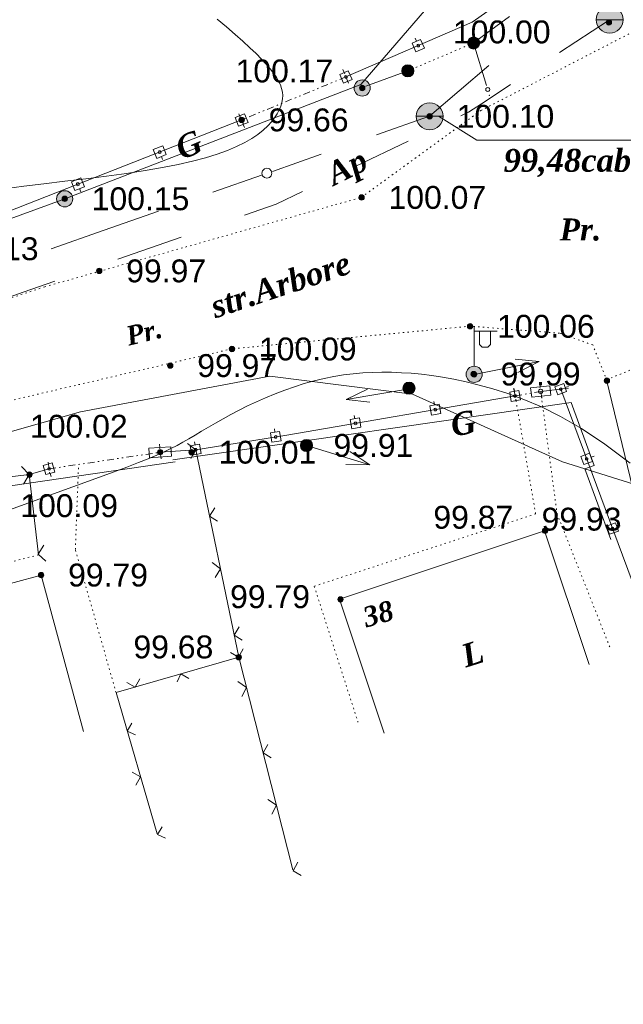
# Model space of a CAD drawing. Header units: millimetres. Extents: x 9396 to 25236, y 15106 to 31102.
# Tile 192 of 256: x 11387 to 11432, y 16477 to 16550. Entities that reach past the tile are written whole.
import ezdxf
from ezdxf.enums import TextEntityAlignment as Align

# ---------------------------------------------------------------- set-up
doc = ezdxf.new("R2010")
doc.units = ezdxf.units.MM
for name, pattern in [('DIVIDE', [1.25, 0.5, -0.25, 0, -0.25, 0, -0.25]), ('DOT', [0.25, 0, -0.25]), ('HIDDEN', [0.375, 0.25, -0.125])]:
    doc.linetypes.add(name, pattern=pattern)
for name, color, linetype, lineweight, true_color in [('1001010', 7, 'Continuous', 9, 0x000000), ('10010110', 7, 'Continuous', 20, 0xa25100), ('1006010', 7, 'DOT', 9, 0x000000), ('1060000', 7, 'Continuous', 9, 0x000000), ('1070000', 7, 'DOT', 9, 0x000000), ('2030003', 7, 'Continuous', 9, 0x000000), ('2030012', 7, 'Continuous', 9, 0x000000), ('2030021', 7, 'Continuous', 9, 0x000000), ('21100200', 7, 'HIDDEN', 0, 0x800080), ('3000105', 7, 'DIVIDE', 9, 0x000000), ('3000130', 7, 'Continuous', 9, 0x000000), ('3000260', 7, 'Continuous', 9, 0x000000), ('5010210', 7, 'Continuous', 20, 0x008000), ('5010420', 7, 'Continuous', 9, 0x000000), ('6011210', 1, 'Continuous', 9, 0xff0000), ('8010110', 7, 'Continuous', 20, 0x0080ff), ('8010200', 7, 'Continuous', 9, 0x000000), ('9010110', 7, 'Continuous', 9, 0x000000), ('9010120', 7, 'Continuous', 20, 0x000000)]:
    doc.layers.add(name, color=color, linetype=linetype, lineweight=lineweight, true_color=true_color)
doc.styles.add('1', font='timesbi.ttf', dxfattribs={"height": 0.00127})
doc.styles.add('10', font='timesbi.ttf', dxfattribs={"height": 0.001481})
doc.styles.add('12', font='timesbi.ttf', dxfattribs={"height": 0.001693})
doc.styles.add('2', font='timesbi.ttf', dxfattribs={"height": 0.001693})
doc.styles.add('3', font='timesbi.ttf', dxfattribs={"height": 0.001693})
doc.styles.add('9', font='timesbi.ttf', dxfattribs={"height": 0.001693})
doc.styles.add('F2', font='arial.ttf', dxfattribs={"height": 0.001693})

# ---------------------------------------------------------------- blocks, each defined once
blk = doc.blocks.new('SYMBOL5010420')
at = {"true_color": 0xffffff}
h = blk.add_hatch(color=7, dxfattribs=at)
edge = h.paths.add_edge_path()
edge.add_arc((0, 0), 0.5, 0, 360)
at = {"color": 18, "linetype": 'Continuous', "lineweight": 9, "true_color": 0x000000, "flags": 128}
blk.add_lwpolyline([(-0.5, 0), (0.5, 0)], dxfattribs=at)
at = {"color": 18, "linetype": 'Continuous', "lineweight": 9, "true_color": 0x000000}
blk.add_circle((0, 0), 0.5, dxfattribs=at)
blk = doc.blocks.new('SYMBOL2030012')
at = {"true_color": 0xffffff}
h = blk.add_hatch(color=7, dxfattribs=at)
edge = h.paths.add_edge_path()
edge.add_arc((0, 0), 0.225, 0, 360)
at = {"true_color": 0x000000}
h = blk.add_hatch(color=18, dxfattribs=at)
edge = h.paths.add_edge_path()
edge.add_arc((0, 0), 0.05, 0, 360)
at = {"color": 18, "linetype": 'Continuous', "lineweight": 0, "true_color": 0x000000}
for radius in [0.225, 0.05]:
    blk.add_circle((0, 0), radius, dxfattribs=at)
blk = doc.blocks.new('SYMBOL21100200')
at = {"true_color": 0x800080}
h = blk.add_hatch(color=216, dxfattribs=at)
edge = h.paths.add_edge_path()
edge.add_arc((0, 0), 0.1, 0, 360)
at = {"color": 216, "linetype": 'Continuous', "lineweight": 0, "true_color": 0x800080}
blk.add_circle((0, 0), 0.1, dxfattribs=at)
blk = doc.blocks.new('SYMBOL2030003')
at = {"true_color": 0xffffff}
h = blk.add_hatch(color=7, dxfattribs=at)
edge = h.paths.add_edge_path()
edge.add_arc((0, 0), 0.3, 0, 360)
at = {"true_color": 0x000000}
h = blk.add_hatch(color=18, dxfattribs=at)
edge = h.paths.add_edge_path()
edge.add_arc((0, 0), 0.1, 0, 360)
at = {"color": 18, "linetype": 'Continuous', "lineweight": 0, "true_color": 0x000000, "flags": 128}
for points in [[(0, 0.3), (0, 1.75)], [(0, 1.6), (0.85, 1.6)], [(0.2, 1.6), (0.2, 1.1), (0.3, 1), (0.5, 1), (0.6, 1.1), (0.6, 1.6)]]:
    blk.add_lwpolyline(points, dxfattribs=at)
at = {"color": 18, "linetype": 'Continuous', "lineweight": 0, "true_color": 0x000000}
for radius in [0.3, 0.1]:
    blk.add_circle((0, 0), radius, dxfattribs=at)
blk = doc.blocks.new('SYMBOL2030021')
at = {"true_color": 0xffffff}
h = blk.add_hatch(color=7, dxfattribs=at)
edge = h.paths.add_edge_path()
edge.add_arc((0, 0), 0.225, 0, 360)
at = {"true_color": 0x000000}
h = blk.add_hatch(color=18, dxfattribs=at)
edge = h.paths.add_edge_path()
edge.add_arc((0, 0), 0.05, 0, 360)
at = {"color": 18, "linetype": 'Continuous', "lineweight": 0, "true_color": 0x000000}
for radius in [0.225, 0.05]:
    blk.add_circle((0, 0), radius, dxfattribs=at)
blk = doc.blocks.new('SYMBOL8010200')
at = {"true_color": 0x000000}
h = blk.add_hatch(color=18, dxfattribs=at)
edge = h.paths.add_edge_path()
edge.add_arc((0, 0), 0.3, 0, 360)
at = {"color": 18, "linetype": 'Continuous', "lineweight": 0, "true_color": 0x000000}
blk.add_circle((0, 0), 0.3, dxfattribs=at)

msp = doc.modelspace()

# ---------------------------------------------------------------- linework, layer by layer
at = {"layer": '1001010', "color": 253}
for p, q in [((11425.924, 16512.089), (11410.756, 16507.021)), ((11429.232, 16502.187), (11425.924, 16512.089)), ((11391.774, 16497.236), (11388.638, 16508.819)), ((11414.064, 16497.119), (11410.756, 16507.021))]:
    msp.add_line(p, q, dxfattribs=at)
msp.add_polyline3d([(11388.638, 16508.819, 0), (11376.608, 16505.563, 0), (11379.769, 16493.967, 0)], dxfattribs=at)
at = {"layer": '10010110'}
for points in [[(11385.933, 16537.413, 0), (11387.351, 16537.603, 0), (11388.849, 16537.789, 0), (11390.391, 16537.974, 0), (11391.946, 16538.162, 0), (11393.481, 16538.355, 0), (11394.962, 16538.554, 0), (11396.356, 16538.764, 0), (11397.636, 16538.985, 0), (11398.802, 16539.218, 0), (11399.86, 16539.462, 0), (11400.815, 16539.718, 0), (11401.673, 16539.984, 0), (11402.439, 16540.259, 0), (11403.12, 16540.544, 0), (11403.72, 16540.837, 0), (11404.246, 16541.139, 0), (11404.703, 16541.446, 0), (11405.095, 16541.756, 0), (11405.429, 16542.067, 0), (11405.709, 16542.376, 0), (11405.94, 16542.68, 0), (11406.128, 16542.977, 0), (11406.278, 16543.264, 0), (11406.393, 16543.539, 0), (11406.476, 16543.806, 0), (11406.524, 16544.066, 0), (11406.537, 16544.323, 0), (11406.515, 16544.579, 0), (11406.458, 16544.839, 0), (11406.364, 16545.106, 0), (11406.234, 16545.381, 0), (11406.066, 16545.669, 0), (11405.858, 16545.973, 0), (11405.606, 16546.297, 0), (11405.308, 16546.644, 0), (11404.96, 16547.018, 0), (11404.56, 16547.422, 0), (11404.103, 16547.86, 0), (11403.588, 16548.336, 0), (11403.012, 16548.852, 0), (11402.378, 16549.403, 0), (11401.69, 16549.983, 0)], [(11385.821, 16513.482, 101.863), (11388.749, 16514.546, 117.688), (11390.994, 16515.358, 130.013), (11392.692, 16515.972, 139.239), (11393.979, 16516.44, 145.771), (11394.99, 16516.815, 150.011), (11395.841, 16517.14, 152.33), (11396.573, 16517.432, 152.966), (11397.206, 16517.698, 152.125), (11397.759, 16517.945, 150.015), (11398.254, 16518.182, 146.842), (11398.71, 16518.415, 142.811), (11399.148, 16518.654, 138.129), (11399.588, 16518.905, 133.002), (11400.047, 16519.174, 127.604), (11400.53, 16519.46, 121.978), (11401.035, 16519.76, 116.136), (11401.565, 16520.07, 110.088), (11402.119, 16520.386, 103.844), (11402.699, 16520.706, 97.416), (11403.304, 16521.025, 90.815), (11403.936, 16521.342, 84.05), (11404.594, 16521.651, 77.168), (11405.274, 16521.951, 70.347), (11405.973, 16522.238, 63.8), (11406.686, 16522.509, 57.74), (11407.409, 16522.761, 52.381), (11408.138, 16522.991, 47.935), (11408.869, 16523.196, 44.616), (11409.597, 16523.372, 42.637), (11410.32, 16523.518, 42.126), (11411.037, 16523.634, 42.877), (11411.752, 16523.722, 44.599), (11412.464, 16523.784, 46.999), (11413.176, 16523.821, 49.788), (11413.891, 16523.836, 52.673), (11414.608, 16523.829, 55.363), (11415.331, 16523.802, 57.568), (11416.061, 16523.757, 59.081), (11416.807, 16523.689, 60.039), (11417.577, 16523.596, 60.661), (11418.381, 16523.472, 61.169), (11419.226, 16523.314, 61.785), (11420.123, 16523.119, 62.728), (11421.079, 16522.88, 64.221), (11422.103, 16522.596, 66.484), (11423.206, 16522.255, 69.487), (11424.4, 16521.828, 72.198), (11425.701, 16521.277, 73.335), (11427.124, 16520.567, 71.615), (11428.683, 16519.66, 65.756), (11430.392, 16518.519, 54.473), (11432.267, 16517.109, 36.486)]]:
    msp.add_polyline3d(points, dxfattribs=at)
at = {"layer": '1006010', "color": 253}
msp.add_line((11420.68, 16548.215), (11415.802, 16546.145), dxfattribs=at)
at = {"layer": '1060000', "color": 253}
msp.add_line((11432.671, 16514.42, 20.057), (11430.534, 16523.284, 20.057), dxfattribs=at)
for points in [[(11418.078, 16542.797, 0), (11420.918, 16541.015, 0), (11434.147, 16541.016, 0)], [(11433.8, 16515.144, 0), (11427.266, 16517.195, 0), (11416.154, 16522.223, 0), (11405.571, 16523.546, 0), (11391.547, 16520.898, 0), (11379.376, 16517.456, 0), (11371.33, 16515.637, 0)]]:
    msp.add_polyline3d(points, dxfattribs=at)
at = {"layer": '1070000', "color": 253}
for p, q in [((11421.213, 16543.208), (11441.105, 16553.502)), ((11388.902, 16530.158), (11227.143, 16477.037)), ((11402.764, 16525.566), (11371.598, 16518.284))]:
    msp.add_line(p, q, dxfattribs=at)
for points in [[(11388.902, 16530.158, 0), (11412.367, 16536.783, 0), (11421.213, 16543.208, 0)], [(11430.534, 16523.284, 20.057), (11446.6, 16529.773, 20.057), (11448.737, 16520.593, 20.057)], [(11420.421, 16527.243, 0), (11402.764, 16525.566, 0), (11402.764, 16525.566, 0)], [(11430.556, 16523.208, 0), (11429.506, 16525.856, 0), (11427.052, 16526.726, 0), (11420.421, 16527.243, 0)], [(11423.756, 16522.079, 0), (11425.277, 16513.348, 0), (11408.873, 16507.99, 0), (11412.114, 16497.936, 0)], [(11425.652, 16522.412, 0), (11426.864, 16513.348, 0), (11430.767, 16503.492, 0)], [(11394.188, 16500.119, 0), (11391.175, 16510.712, 0), (11391.41, 16516.92, 0)], [(11388.434, 16510.305, 0), (11374.742, 16506.865, 0), (11376.792, 16499.656, 0)]]:
    msp.add_polyline3d(points, dxfattribs=at)
at = {"layer": '3000105', "color": 253}
for p, q in [((11411.412, 16545.235), (11410.994, 16546.252)), ((11411.222, 16545.697), (11403.488, 16542.514)), ((11403.298, 16542.976), (11403.716, 16541.959)), ((11423.669, 16522.571), (11423.859, 16521.488)), ((11425.738, 16521.919), (11425.548, 16523.003)), ((11423.756, 16522.079), (11425.652, 16522.412)), ((11397.535, 16517.419), (11397.373, 16518.506)), ((11389.227, 16516.683), (11397.462, 16517.913)), ((11389.153, 16517.178), (11389.316, 16516.09))]:
    msp.add_line(p, q, dxfattribs=at)
at = {"layer": '3000130', "color": 253}
for p, q in [((11416.341, 16548.567), (11416.441, 16548.347)), ((11410.981, 16546.247), (11411.081, 16546.017)), ((11403.488, 16542.514), (11379.216, 16532.986)), ((11403.711, 16541.957), (11403.611, 16542.187)), ((11397.641, 16539.577), (11397.551, 16539.807)), ((11391.581, 16537.197), (11391.491, 16537.427)), ((11423.651, 16522.667), (11423.701, 16522.427)), ((11425.581, 16523.007), (11425.611, 16522.757)), ((11425.652, 16522.412), (11427.719, 16522.647)), ((11427.135, 16522.581), (11438.638, 16491.619)), ((11427.701, 16522.787), (11427.461, 16522.707)), ((11417.741, 16521.657), (11417.781, 16521.407)), ((11411.831, 16520.637), (11411.871, 16520.397)), ((11405.921, 16519.637), (11405.961, 16519.387)), ((11397.421, 16518.507), (11397.441, 16518.267)), ((11400.001, 16518.687), (11400.041, 16518.437)), ((11397.462, 16517.913), (11400.096, 16518.093)), ((11429.611, 16517.627), (11429.381, 16517.537)), ((11389.391, 16516.107), (11389.321, 16516.347)), ((11431.531, 16512.467), (11431.301, 16512.377))]:
    msp.add_line(p, q, dxfattribs=at)
for points in [[(11411.222, 16545.697, 0), (11420.578, 16549.757, 0), (11426.538, 16553.977, 0)], [(11400.096, 16518.093, 0), (11406.854, 16519.177, 0), (11423.756, 16522.079, 0)], [(11389.227, 16516.683, 0), (11387.753, 16516.267, 0), (11371.916, 16514.329, 0)]]:
    msp.add_polyline3d(points, dxfattribs=at)
for points in [[(11416.401, 16547.567, 0), (11417.031, 16547.837, 0), (11416.751, 16548.477, 0), (11416.121, 16548.207, 0), (11416.401, 16547.567, 0)], [(11416.581, 16547.927, 0), (11416.621, 16547.937, 0), (11416.661, 16547.967, 0), (11416.671, 16548.017, 0), (11416.661, 16548.067, 0), (11416.621, 16548.107, 0), (11416.581, 16548.117, 0), (11416.531, 16548.107, 0), (11416.491, 16548.067, 0), (11416.481, 16548.017, 0), (11416.491, 16547.967, 0), (11416.531, 16547.937, 0), (11416.581, 16547.927, 0)], [(11411.051, 16545.237, 0), (11411.671, 16545.517, 0), (11411.391, 16546.157, 0), (11410.771, 16545.887, 0), (11411.051, 16545.237, 0)], [(11411.221, 16545.597, 0), (11411.271, 16545.617, 0), (11411.311, 16545.647, 0), (11411.321, 16545.697, 0), (11411.311, 16545.747, 0), (11411.271, 16545.787, 0), (11411.221, 16545.797, 0), (11411.171, 16545.787, 0), (11411.141, 16545.747, 0), (11411.121, 16545.697, 0), (11411.141, 16545.647, 0), (11411.171, 16545.617, 0), (11411.221, 16545.597, 0)], [(11403.711, 16542.977, 0), (11403.011, 16542.697, 0), (11403.261, 16542.047, 0), (11403.971, 16542.327, 0), (11403.711, 16542.977, 0)], [(11403.491, 16542.407, 0), (11403.541, 16542.427, 0), (11403.581, 16542.457, 0), (11403.591, 16542.517, 0), (11403.581, 16542.567, 0), (11403.541, 16542.607, 0), (11403.491, 16542.617, 0), (11403.431, 16542.607, 0), (11403.401, 16542.567, 0), (11403.381, 16542.517, 0), (11403.401, 16542.457, 0), (11403.431, 16542.427, 0), (11403.491, 16542.407, 0)], [(11397.651, 16540.597, 0), (11396.941, 16540.317, 0), (11397.201, 16539.667, 0), (11397.901, 16539.947, 0), (11397.651, 16540.597, 0)], [(11397.421, 16540.027, 0), (11397.481, 16540.047, 0), (11397.511, 16540.077, 0), (11397.531, 16540.137, 0), (11397.511, 16540.187, 0), (11397.481, 16540.227, 0), (11397.421, 16540.237, 0), (11397.371, 16540.227, 0), (11397.331, 16540.187, 0), (11397.321, 16540.137, 0), (11397.331, 16540.077, 0), (11397.371, 16540.047, 0), (11397.421, 16540.027, 0)], [(11391.581, 16538.217, 0), (11390.881, 16537.937, 0), (11391.131, 16537.287, 0), (11391.841, 16537.567, 0), (11391.581, 16538.217, 0)], [(11391.361, 16537.647, 0), (11391.411, 16537.667, 0), (11391.451, 16537.697, 0), (11391.461, 16537.757, 0), (11391.451, 16537.807, 0), (11391.411, 16537.847, 0), (11391.361, 16537.857, 0), (11391.311, 16537.847, 0), (11391.271, 16537.807, 0), (11391.251, 16537.757, 0), (11391.271, 16537.697, 0), (11391.311, 16537.667, 0), (11391.361, 16537.647, 0)], [(11424.981, 16521.987, 0), (11426.401, 16522.147, 0), (11426.321, 16522.837, 0), (11424.901, 16522.677, 0), (11424.981, 16521.987, 0)], [(11425.651, 16522.247, 0), (11425.731, 16522.277, 0), (11425.791, 16522.327, 0), (11425.811, 16522.417, 0), (11425.791, 16522.497, 0), (11425.731, 16522.547, 0), (11425.651, 16522.577, 0), (11425.571, 16522.547, 0), (11425.511, 16522.497, 0), (11425.491, 16522.417, 0), (11425.511, 16522.327, 0), (11425.571, 16522.277, 0), (11425.651, 16522.247, 0)], [(11426.691, 16522.757, 0), (11426.921, 16522.157, 0), (11427.571, 16522.397, 0), (11427.351, 16523.007, 0), (11426.691, 16522.757, 0)], [(11427.131, 16522.487, 0), (11427.181, 16522.497, 0), (11427.221, 16522.537, 0), (11427.231, 16522.577, 0), (11427.221, 16522.627, 0), (11427.181, 16522.667, 0), (11427.131, 16522.677, 0), (11427.091, 16522.667, 0), (11427.051, 16522.627, 0), (11427.041, 16522.577, 0), (11427.051, 16522.537, 0), (11427.091, 16522.497, 0), (11427.131, 16522.487, 0)], [(11423.471, 16521.677, 0), (11424.161, 16521.797, 0), (11424.041, 16522.487, 0), (11423.351, 16522.367, 0), (11423.471, 16521.677, 0)], [(11423.751, 16521.977, 0), (11423.801, 16521.997, 0), (11423.841, 16522.027, 0), (11423.851, 16522.077, 0), (11423.841, 16522.127, 0), (11423.801, 16522.167, 0), (11423.751, 16522.177, 0), (11423.701, 16522.167, 0), (11423.671, 16522.127, 0), (11423.651, 16522.077, 0), (11423.671, 16522.027, 0), (11423.701, 16521.997, 0), (11423.751, 16521.977, 0)], [(11417.561, 16520.657, 0), (11418.251, 16520.777, 0), (11418.131, 16521.467, 0), (11417.441, 16521.347, 0), (11417.561, 16520.657, 0)], [(11417.841, 16520.967, 0), (11417.891, 16520.977, 0), (11417.931, 16521.017, 0), (11417.941, 16521.067, 0), (11417.931, 16521.117, 0), (11417.891, 16521.147, 0), (11417.841, 16521.167, 0), (11417.791, 16521.147, 0), (11417.761, 16521.117, 0), (11417.741, 16521.067, 0), (11417.761, 16521.017, 0), (11417.791, 16520.977, 0), (11417.841, 16520.967, 0)], [(11411.651, 16519.647, 0), (11412.331, 16519.767, 0), (11412.221, 16520.457, 0), (11411.531, 16520.337, 0), (11411.651, 16519.647, 0)], [(11411.931, 16519.947, 0), (11411.981, 16519.967, 0), (11412.021, 16519.997, 0), (11412.031, 16520.047, 0), (11412.021, 16520.097, 0), (11411.981, 16520.137, 0), (11411.931, 16520.147, 0), (11411.881, 16520.137, 0), (11411.841, 16520.097, 0), (11411.831, 16520.047, 0), (11411.841, 16519.997, 0), (11411.881, 16519.967, 0), (11411.931, 16519.947, 0)], [(11405.731, 16518.647, 0), (11406.421, 16518.757, 0), (11406.311, 16519.447, 0), (11405.621, 16519.337, 0), (11405.731, 16518.647, 0)], [(11406.021, 16518.947, 0), (11406.071, 16518.957, 0), (11406.101, 16518.997, 0), (11406.121, 16519.047, 0), (11406.101, 16519.097, 0), (11406.071, 16519.127, 0), (11406.021, 16519.147, 0), (11405.971, 16519.127, 0), (11405.931, 16519.097, 0), (11405.921, 16519.047, 0), (11405.931, 16518.997, 0), (11405.971, 16518.957, 0), (11406.021, 16518.947, 0)], [(11396.671, 16517.507, 0), (11398.291, 16517.617, 0), (11398.251, 16518.317, 0), (11396.631, 16518.207, 0), (11396.671, 16517.507, 0)], [(11399.801, 16517.697, 0), (11400.501, 16517.807, 0), (11400.381, 16518.497, 0), (11399.691, 16518.387, 0), (11399.801, 16517.697, 0)], [(11400.091, 16517.997, 0), (11400.141, 16518.007, 0), (11400.181, 16518.047, 0), (11400.191, 16518.097, 0), (11400.181, 16518.147, 0), (11400.141, 16518.177, 0), (11400.091, 16518.197, 0), (11400.041, 16518.177, 0), (11400.011, 16518.147, 0), (11399.991, 16518.097, 0), (11400.011, 16518.047, 0), (11400.041, 16518.007, 0), (11400.091, 16517.997, 0)], [(11397.461, 16517.737, 0), (11397.551, 16517.757, 0), (11397.621, 16517.827, 0), (11397.641, 16517.917, 0), (11397.621, 16518.007, 0), (11397.551, 16518.067, 0), (11397.461, 16518.087, 0), (11397.371, 16518.067, 0), (11397.311, 16518.007, 0), (11397.281, 16517.917, 0), (11397.311, 16517.827, 0), (11397.371, 16517.757, 0), (11397.461, 16517.737, 0)], [(11428.611, 16517.597, 0), (11428.841, 16516.997, 0), (11429.491, 16517.237, 0), (11429.271, 16517.847, 0), (11428.611, 16517.597, 0)], [(11429.051, 16517.327, 0), (11429.101, 16517.337, 0), (11429.131, 16517.367, 0), (11429.151, 16517.417, 0), (11429.131, 16517.467, 0), (11429.101, 16517.507, 0), (11429.051, 16517.517, 0), (11429.001, 16517.507, 0), (11428.971, 16517.467, 0), (11428.961, 16517.417, 0), (11428.971, 16517.367, 0), (11429.001, 16517.337, 0), (11429.051, 16517.327, 0)], [(11389.461, 16517.117, 0), (11388.801, 16516.927, 0), (11388.991, 16516.257, 0), (11389.651, 16516.437, 0), (11389.461, 16517.117, 0)], [(11389.231, 16516.587, 0), (11389.281, 16516.597, 0), (11389.311, 16516.637, 0), (11389.321, 16516.687, 0), (11389.311, 16516.737, 0), (11389.281, 16516.767, 0), (11389.231, 16516.777, 0), (11389.181, 16516.767, 0), (11389.141, 16516.737, 0), (11389.131, 16516.687, 0), (11389.141, 16516.637, 0), (11389.181, 16516.597, 0), (11389.231, 16516.587, 0)], [(11430.531, 16512.437, 0), (11430.751, 16511.837, 0), (11431.411, 16512.077, 0), (11431.191, 16512.677, 0), (11430.531, 16512.437, 0)], [(11430.971, 16512.157, 0), (11431.021, 16512.177, 0), (11431.051, 16512.207, 0), (11431.071, 16512.257, 0), (11431.051, 16512.307, 0), (11431.021, 16512.337, 0), (11430.971, 16512.357, 0), (11430.921, 16512.337, 0), (11430.891, 16512.307, 0), (11430.871, 16512.257, 0), (11430.891, 16512.207, 0), (11430.921, 16512.177, 0), (11430.971, 16512.157, 0)]]:
    msp.add_polyline3d(points, close=True, dxfattribs=at)
at = {"layer": '3000260', "color": 253}
msp.add_line((11387.753, 16516.267), (11388.434, 16510.305), dxfattribs=at)
for points in [[(11399.491, 16518.547, 0), (11400.101, 16518.087, 0), (11399.721, 16517.437, 0)], [(11400.096, 16518.093, 0), (11403.276, 16502.743, 0), (11407.285, 16486.989, 0)], [(11387.181, 16516.867, 0), (11387.751, 16516.257, 0), (11387.331, 16515.547, 0)], [(11401.501, 16513.787, 0), (11401.111, 16513.187, 0), (11401.701, 16512.797, 0)], [(11388.851, 16511.037, 0), (11388.431, 16510.367, 0), (11388.991, 16509.847, 0)], [(11401.321, 16509.737, 0), (11401.921, 16509.277, 0), (11401.541, 16508.637, 0)], [(11403.321, 16504.987, 0), (11402.941, 16504.377, 0), (11403.531, 16503.997, 0)], [(11403.611, 16503.367, 0), (11403.271, 16502.737, 0), (11402.661, 16503.087, 0)], [(11403.276, 16502.743, 0), (11394.188, 16500.119, 0), (11397.231, 16489.668, 0)], [(11399.581, 16501.157, 0), (11399.001, 16501.507, 0), (11398.721, 16500.907, 0)], [(11395.951, 16501.147, 0), (11395.601, 16500.527, 0), (11394.991, 16500.867, 0)], [(11403.221, 16500.927, 0), (11403.851, 16500.497, 0), (11403.501, 16499.837, 0)], [(11395.371, 16497.847, 0), (11395.021, 16497.267, 0), (11395.621, 16496.987, 0)], [(11405.441, 16496.267, 0), (11405.081, 16495.647, 0), (11405.691, 16495.287, 0)], [(11395.381, 16494.217, 0), (11396.011, 16493.867, 0), (11395.661, 16493.267, 0)], [(11405.441, 16492.207, 0), (11406.071, 16491.777, 0), (11405.721, 16491.117, 0)], [(11397.601, 16490.187, 0), (11397.251, 16489.607, 0), (11397.851, 16489.327, 0)], [(11407.661, 16487.557, 0), (11407.301, 16486.927, 0), (11407.911, 16486.577, 0)]]:
    msp.add_polyline3d(points, dxfattribs=at)
at = {"layer": '5010210'}
for p, q in [((11430.661, 16549.877), (11427.041, 16547.497)), ((11421.601, 16543.937), (11423.411, 16545.127)), ((11415.831, 16540.947), (11411.911, 16539.077)), ((11406.051, 16536.277), (11408.001, 16537.207)), ((11406.051, 16536.277), (11403.701, 16535.457)), ((11394.331, 16532.197), (11399.021, 16533.827)), ((11389.651, 16530.567), (11387.311, 16529.757)), ((11387.311, 16529.757), (11384.961, 16528.937))]:
    msp.add_line(p, q, dxfattribs=at)
msp.add_polyline3d([(11419.741, 16542.827, 0), (11420.311, 16543.097, 0), (11421.601, 16543.937, 0)], dxfattribs=at)
at = {"layer": '6011210'}
for p, q in [((11420.721, 16523.679, 37.552), (11425.528, 16524.629, 37.552)), ((11416.068, 16522.63), (11411.235, 16521.819)), ((11408.295, 16518.412), (11412.983, 16516.985))]:
    msp.add_line(p, q, dxfattribs=at)
for points in [[(11423.763, 16524.79, 37.552), (11425.528, 16524.629, 37.552), (11425.528, 16524.629, 37.552), (11423.957, 16523.809, 37.552)], [(11412.995, 16521.607, 0), (11411.235, 16521.819, 0), (11411.235, 16521.819, 0), (11412.829, 16522.593, 0)], [(11411.502, 16517.959, 0), (11412.983, 16516.985, 0), (11412.983, 16516.985, 0), (11411.211, 16517.002, 0)]]:
    msp.add_polyline3d(points, dxfattribs=at)
at = {"layer": '8010110'}
for points in [[(11395.791, 16576.546, 169.359), (11422.225, 16556.602, 169.359), (11412.332, 16545.127, 169.359)], [(11412.332, 16545.127, 169.359), (11390.388, 16536.677, 169.359), (11361.79, 16526.246, 169.359), (11356.695, 16524.51, 169.359), (11356.275, 16525.743, 169.359), (11340.885, 16520.499, 169.359)], [(11430.851, 16511.452, 100.031), (11428.922, 16516.675, 0), (11429.601, 16516.926, 0), (11427.899, 16521.594, 0), (11398.403, 16517.348, 0)], [(11398.561, 16517.19, 63.505), (11363.66, 16512.125, 50.016), (11345.695, 16507.574, 50.016), (11333.032, 16504.211, 50.016), (11325.197, 16501.203, 50.016)]]:
    msp.add_polyline3d(points, dxfattribs=at)
at = {"layer": '9010110', "color": 253}
for p, q in [((11420.678, 16548.217), (11423.329, 16550.183)), ((11420.68, 16548.215), (11421.637, 16545.057)), ((11415.802, 16546.145), (11412.704, 16545.008))]:
    msp.add_line(p, q, dxfattribs=at)
for points in [[(11412.572, 16544.904, 0), (11412.552, 16544.979, 0), (11412.497, 16545.034, 0), (11412.422, 16545.054, 0), (11412.347, 16545.034, 0), (11412.293, 16544.979, 0), (11412.272, 16544.904, 0), (11412.293, 16544.829, 0), (11412.347, 16544.774, 0), (11412.422, 16544.754, 0), (11412.497, 16544.774, 0), (11412.552, 16544.829, 0), (11412.572, 16544.904, 0)], [(11421.874, 16544.77, 0), (11421.854, 16544.845, 0), (11421.799, 16544.9, 0), (11421.724, 16544.92, 0), (11421.649, 16544.9, 0), (11421.594, 16544.845, 0), (11421.574, 16544.77, 0), (11421.594, 16544.695, 0), (11421.649, 16544.64, 0), (11421.724, 16544.62, 0), (11421.799, 16544.64, 0), (11421.854, 16544.695, 0), (11421.874, 16544.77, 0)]]:
    msp.add_polyline3d(points, close=True, dxfattribs=at)
at = {"layer": '9010110'}
msp.add_point((11421.852, 16544.346), dxfattribs=at)
at = {"layer": '9010120', "color": 253}
for p, q in [((11421.811, 16546.537), (11417.421, 16542.787)), ((11417.421, 16542.787), (11413.481, 16541.407)), ((11405.771, 16538.707), (11409.391, 16539.977)), ((11401.351, 16537.157), (11405.051, 16538.457)), ((11397.331, 16535.757), (11393.321, 16534.347)), ((11393.321, 16534.347), (11389.381, 16532.977))]:
    msp.add_line(p, q, dxfattribs=at)
msp.add_polyline3d([(11405.371, 16538.197, 0), (11405.551, 16538.247, 0), (11405.691, 16538.377, 0), (11405.741, 16538.567, 0), (11405.691, 16538.757, 0), (11405.551, 16538.887, 0), (11405.371, 16538.937, 0), (11405.181, 16538.887, 0), (11405.051, 16538.757, 0), (11405.001, 16538.567, 0), (11405.051, 16538.377, 0), (11405.181, 16538.247, 0), (11405.371, 16538.197, 0)], close=True, dxfattribs=at)

# ---------------------------------------------------------------- block references
at = {"layer": '2030003', "color": 253, "xscale": 2, "yscale": 2, "zscale": 2}
msp.add_blockref('SYMBOL2030003', (11420.721, 16523.679, 80.135), dxfattribs=at)
at = {"layer": '2030012', "color": 253, "xscale": 2, "yscale": 2, "zscale": 2}
for p in [(11420.68, 16548.215), (11415.802, 16546.145), (11408.295, 16518.412)]:
    msp.add_blockref('SYMBOL2030012', p, dxfattribs=at)
at = {"layer": '2030021', "color": 253, "xscale": 2, "yscale": 2, "zscale": 2}
msp.add_blockref('SYMBOL2030021', (11415.893, 16522.651, 80.135), dxfattribs=at)
at = {"layer": '21100200', "xscale": 2, "yscale": 2, "zscale": 2}
for p in [(11430.701, 16549.735, 199.378), (11412.425, 16544.881, 200.339), (11417.422, 16542.783, 200.191), (11403.498, 16542.517, 199.32), (11390.388, 16536.677, 200.293), (11412.378, 16536.777, 200.14), (11392.945, 16531.338, 199.947), (11420.418, 16527.237, 200.12), (11402.778, 16525.557, 200.18), (11398.205, 16524.327, 199.935), (11420.683, 16523.701, 199.98), (11430.556, 16523.208, 199.798), (11408.298, 16518.417, 199.82), (11397.458, 16517.917, 200.04), (11399.793, 16517.915, 200.02), (11387.778, 16516.257, 200.18), (11425.978, 16512.097, 199.74), (11388.638, 16508.817, 199.58), (11410.818, 16507.017, 199.58), (11403.278, 16502.737, 199.36)]:
    msp.add_blockref('SYMBOL21100200', p, dxfattribs=at)
at = {"layer": '5010420', "color": 253, "xscale": 2, "yscale": 2, "zscale": 2}
for p in [(11430.758, 16549.937), (11417.422, 16542.783)]:
    msp.add_blockref('SYMBOL5010420', p, dxfattribs=at)
at = {"layer": '8010200', "color": 253, "xscale": 2, "yscale": 2, "zscale": 2}
for p in [(11412.425, 16544.881, 169.359), (11390.388, 16536.677)]:
    msp.add_blockref('SYMBOL8010200', p, dxfattribs=at)

# ---------------------------------------------------------------- texts
at = {"layer": '1001010', "color": 1, "true_color": 0xff0000, "style": '10'}
msp.add_text('38', height=1.4813, rotation=15.7, dxfattribs=at).set_placement((11412.53, 16505.65), align=Align.MIDDLE_LEFT)
at = {"layer": '1001010', "color": 253, "style": '9'}
msp.add_text('L', height=1.693, rotation=17.5, dxfattribs=at).set_placement((11419.85, 16502.77), align=Align.MIDDLE_LEFT)
at = {"layer": '1070000', "color": 253, "style": '1'}
msp.add_text('Pr.', height=1.6295, dxfattribs=at).set_placement((11427.057, 16534.404), align=Align.MIDDLE_LEFT)
at = {"layer": '1070000', "color": 253}
for s, height, rotation, style, p in [('str.Arbore', 1.693, 18.4, '2', (11401.281, 16528.625, 65.58)), ('Pr.', 1.4187, 13.7, '1', (11394.961, 16526.485, 8.32))]:
    msp.add_text(s, height=height, rotation=rotation, dxfattribs=dict(at, style=style)).set_placement(p, align=Align.MIDDLE_LEFT)
at = {"layer": '21100200', "color": 253, "style": 'F2'}
for s, p in [('100.00', (11419.148, 16549.03, 39.744)), ('100.17', (11403.045, 16546.141, -0.001)), ('99.66', (11405.498, 16542.517, 199.32)), ('100.10', (11419.422, 16542.783, 200.191)), ('100.15', (11392.388, 16536.677, 200.293)), ('100.07', (11414.378, 16536.777, 200.14)), ('100.13', (11381.218, 16532.977, 200.26)), ('99.97', (11394.945, 16531.338, 199.947)), ('100.06', (11422.418, 16527.237, 200.12)), ('100.09', (11404.778, 16525.557, 200.18)), ('99.97', (11400.205, 16524.327, 199.935)), ('99.99', (11422.683, 16523.701, 199.98)), ('100.02', (11387.818, 16519.837, 17.3)), ('99.91', (11410.298, 16518.417, 199.82)), ('100.01', (11401.793, 16517.915, 200.02)), ('100.09', (11387.098, 16513.957, 131)), ('99.87', (11417.698, 16513.097, 29.46)), ('99.93', (11425.718, 16512.957, 16.34)), ('99.79', (11390.638, 16508.817, 199.58)), ('99.79', (11402.638, 16507.217, 3.68)), ('99.68', (11395.478, 16503.497))]:
    msp.add_text(s, height=1.693, dxfattribs=at).set_placement(p, align=Align.MIDDLE_LEFT)
at = {"layer": '5010210', "color": 253, "style": '2'}
msp.add_text('Ap', height=1.693, rotation=26.5, dxfattribs=at).set_placement((11409.956, 16538.377), align=Align.MIDDLE_LEFT)
at = {"layer": '5010420', "color": 253, "style": '12'}
msp.add_text('99,48cab', height=1.693, dxfattribs=at).set_placement((11422.902, 16539.523), align=Align.MIDDLE_LEFT)
at = {"layer": '8010110', "color": 253, "style": '3'}
for rotation, p in [(23.2, (11398.729, 16540.313, 169.359)), (11.3, (11419.007, 16519.883, 50.016))]:
    msp.add_text('G', height=1.693, rotation=rotation, dxfattribs=at).set_placement(p, align=Align.MIDDLE_LEFT)

doc.saveas('drawing.dxf')
